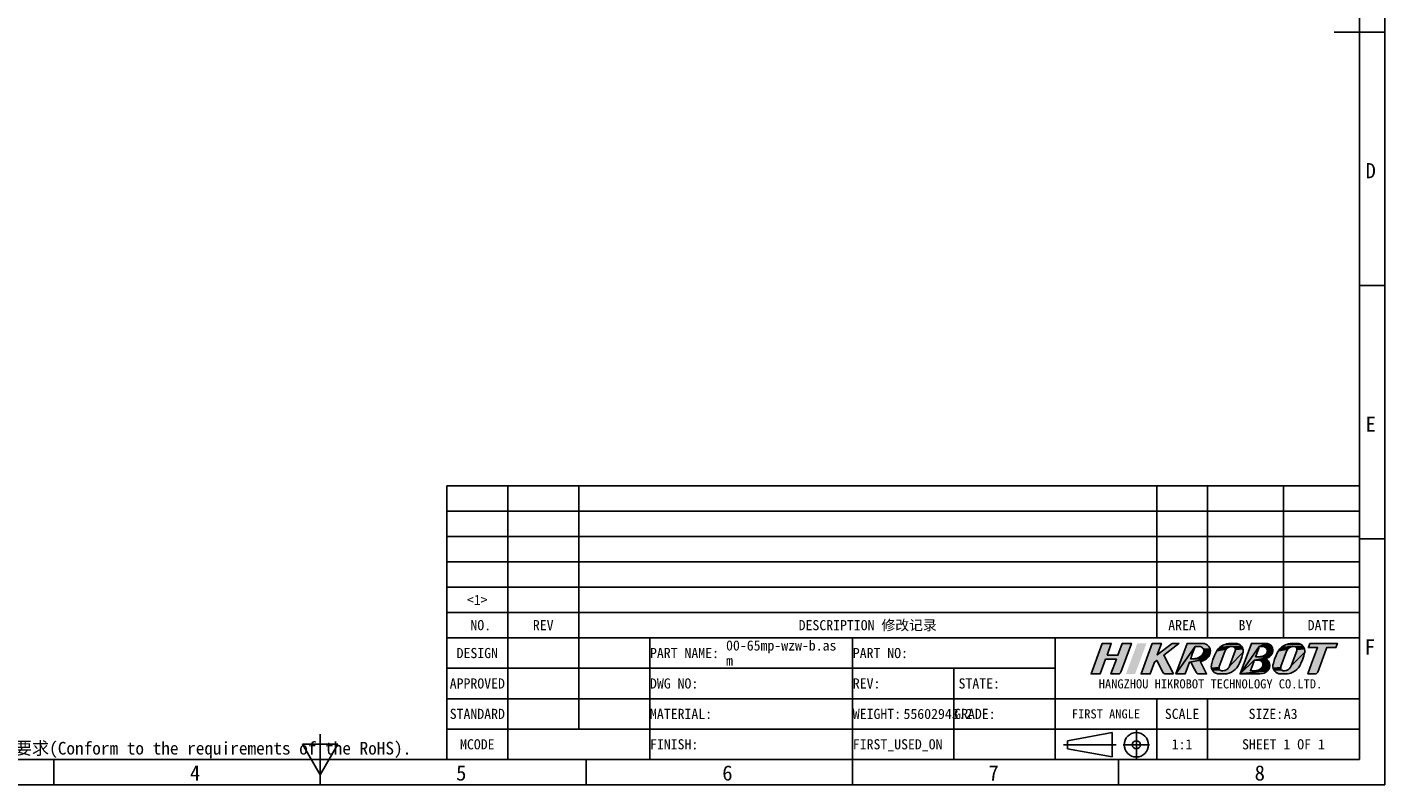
# Model space of a CAD drawing. Header units: millimetres. Extents: x 0 to 420, y 0 to 297.
# Tile 2 of 4: x 152 to 420, y 0 to 149. Entities that reach past the tile are written whole.
import ezdxf
from ezdxf.enums import TextEntityAlignment as Align

# ---------------------------------------------------------------- set-up
doc = ezdxf.new("R2010")
doc.units = ezdxf.units.MM
doc.header["$LTSCALE"] = 23.1
doc.linetypes.add('CENTER', pattern=[0.6, 0.375, -0.075, 0.075, -0.075])
doc.linetypes.add('PHANTOM', pattern=[0.8, 0.45, -0.05, 0.1, -0.05, 0.1, -0.05])
doc.layers.get('0').update_dxf_attribs({"linetype": 'CONTINUOUS'})
doc.layers.add('50_ALL_DETAILS', color=7, linetype='CONTINUOUS')
doc.layers.add('DEFAULT_1', color=7, linetype='CENTER')
doc.styles.get("Standard").update_dxf_attribs({"font": 'simfang.ttf'})
doc.styles.add('TEXTSTYLE_3', font='simfang.ttf')
doc.styles.add('TEXTSTYLE_4', font='simfang.ttf')

# ---------------------------------------------------------------- blocks, each defined once
blk = doc.blocks.new('LOGO-R_BL0', base_point=(386.33, 24.89))
for color, points in [(1, [(365.2, 25.58), (367.34, 25.58), (368.19, 27.89), (370, 27.89), (367.92, 22.26), (367.92, 22.26), (367.92, 22.25), (367.8, 22.07), (367.77, 22.04), (367.59, 21.93), (367.39, 21.89), (365.98, 21.89), (367.04, 24.76), (364.9, 24.76), (363.84, 21.89), (362.04, 21.89), (364.25, 27.89), (366.05, 27.89)]), (1, [(378.28, 21.89), (376.72, 21.89), (376.52, 21.93), (376.5, 21.94), (376.33, 22.05), (376.21, 22.22), (375.02, 24.54), (374.57, 24.19), (373.72, 21.89), (371.92, 21.89), (374.13, 27.89), (375.93, 27.89), (375.1, 25.63), (378.03, 27.89), (379.38, 27.89), (376.38, 25.58)]), (8, [(382.58, 27.28), (378.79, 21.89), (381, 27.89), (381.25, 27.89), (381.44, 27.89), (383.12, 27.89), (383.9, 27.89), (384.06, 27.89), (384.39, 27.86), (384.7, 27.76), (384.7, 27.75), (384.98, 27.59), (385.22, 27.37), (385.4, 27.1), (385.52, 26.8), (384.22, 26.77), (384.14, 26.9), (384.04, 27.02), (383.92, 27.12), (383.88, 27.15), (383.74, 27.22), (383.59, 27.26), (383.43, 27.28), (383.16, 27.28), (383.08, 27.28)]), (8, [(382.16, 24.89), (382.35, 24.89), (382.38, 24.89), (384.74, 24.8), (381.44, 24.19), (380.59, 21.89), (378.79, 21.89), (382.58, 27.28), (382.52, 27.13), (382.46, 26.97), (382.09, 25.96), (381.88, 25.39), (381.77, 25.08), (381.69, 24.89), (381.96, 24.89)]), (8, [(385.52, 26.79), (385.58, 26.47), (385.56, 26.15), (385.54, 26.03), (385.42, 25.64), (385.34, 25.47), (385.25, 25.31), (385.02, 25.03), (384.74, 24.8), (382.38, 24.89), (382.59, 24.9), (382.83, 24.94), (383.07, 25.01), (383.29, 25.1), (383.5, 25.22), (383.52, 25.24), (383.71, 25.38), (383.88, 25.54), (384.02, 25.72), (384.15, 25.91), (384.24, 26.11), (384.28, 26.26), (384.29, 26.42), (384.29, 26.47), (384.27, 26.62), (384.22, 26.77), (385.52, 26.8)]), (8, [(388.56, 26.57), (388.45, 26.33), (387.35, 23.34), (387.31, 23.17), (385.81, 23), (385.76, 23.31), (385.78, 23.63), (385.83, 23.83), (385.86, 23.95), (386.09, 24.75), (386.38, 25.5), (386.65, 26.05), (386.85, 26.42), (388.71, 26.78)]), (8, [(388.9, 26.96), (388.71, 26.78), (386.85, 26.42), (387.14, 26.8), (389.11, 27.1)]), (8, [(389.35, 27.2), (389.11, 27.1), (387.14, 26.8), (387.47, 27.13), (389.8, 27.28), (389.61, 27.26)]), (8, [(391.2, 27.75), (391.47, 27.59), (391.7, 27.37), (389.8, 27.28), (387.47, 27.13), (387.85, 27.41), (388.26, 27.62), (391.17, 27.76)]), (8, [(390.55, 27.89), (390.87, 27.86), (391.17, 27.76), (388.26, 27.62), (388.69, 27.78), (388.71, 27.79), (389.14, 27.87), (389.37, 27.88), (389.49, 27.89), (389.6, 27.89)]), (8, [(392.02, 26.78), (392.06, 26.47), (392.05, 26.15), (389.38, 23.44), (390.48, 26.44), (390.52, 26.61), (390.52, 26.7), (392.01, 26.81)]), (8, [(389.89, 27.28), (389.8, 27.28), (391.7, 27.37), (391.89, 27.11), (392.01, 26.81), (390.52, 26.7), (390.48, 26.87), (390.41, 27.02), (390.29, 27.14), (390.15, 27.23), (390.06, 27.26)]), (8, [(395.47, 27.89), (396.56, 27.89), (396.86, 27.85), (395.24, 27.28), (391.46, 21.89), (393.67, 27.89), (395.11, 27.89), (395.29, 27.89)]), (8, [(394.83, 25.27), (394.92, 25.27), (395.2, 25.27), (397.07, 25.14), (394.25, 24.59), (391.46, 21.89), (395.24, 27.28), (395.13, 26.97), (394.55, 25.39), (394.5, 25.27), (394.64, 25.27)]), (8, [(395.24, 27.28), (396.86, 27.85), (397.15, 27.75), (397.22, 27.71), (397.48, 27.53), (397.68, 27.3), (397.83, 27.03), (397.84, 26.99), (397.91, 26.69), (397.92, 26.38), (396.81, 26.29), (396.83, 26.43), (396.82, 26.51), (396.8, 26.65), (396.75, 26.78), (396.68, 26.91), (396.59, 27.02), (396.48, 27.11), (396.35, 27.19), (396.26, 27.23), (396.12, 27.26), (395.97, 27.28), (395.7, 27.28), (395.61, 27.28), (395.43, 27.28)]), (8, [(400.71, 26.57), (400.59, 26.34), (399.49, 23.34), (399.46, 23.17), (397.96, 23), (397.91, 23.32), (397.93, 23.63), (397.98, 23.83), (398.01, 23.95), (398.24, 24.76), (398.53, 25.5), (398.79, 26.05), (399, 26.43), (400.86, 26.78)]), (8, [(401.05, 26.96), (400.86, 26.78), (399, 26.43), (399.29, 26.8), (401.26, 27.1)]), (8, [(401.5, 27.2), (401.26, 27.1), (399.29, 26.8), (399.62, 27.13), (401.95, 27.28), (401.76, 27.26)]), (8, [(403.35, 27.75), (403.62, 27.59), (403.85, 27.37), (401.95, 27.28), (399.62, 27.13), (400, 27.41), (400.4, 27.63), (403.32, 27.76)]), (8, [(402.7, 27.89), (403.01, 27.86), (403.32, 27.76), (400.4, 27.63), (400.84, 27.78), (400.86, 27.79), (401.29, 27.87), (401.52, 27.89), (401.64, 27.89), (401.75, 27.89)]), (8, [(404.16, 26.78), (404.21, 26.47), (404.2, 26.15), (401.53, 23.45), (402.63, 26.44), (402.67, 26.61), (402.67, 26.71), (404.16, 26.81)]), (8, [(402.04, 27.28), (401.95, 27.28), (403.85, 27.37), (404.04, 27.11), (404.16, 26.81), (402.67, 26.71), (402.63, 26.87), (402.56, 27.02), (402.44, 27.14), (402.36, 27.2), (402.21, 27.26)]), (8, [(405.23, 27.89), (407.03, 27.89), (410.63, 27.89), (410.33, 27.07), (408.53, 27.07), (408.41, 26.75), (406.76, 22.26), (406.76, 22.26), (406.66, 22.1), (406.51, 21.97), (406.42, 21.93), (406.23, 21.89), (406.22, 21.89), (404.82, 21.89), (405.56, 23.91), (406.73, 27.07), (404.93, 27.07)]), (8, [(383.61, 24.29), (384.85, 21.89), (383.29, 21.89), (383.1, 21.93), (383.09, 21.93), (382.92, 22.03), (382.79, 22.19), (382.78, 22.21), (382.47, 22.81), (381.76, 24.19), (381.73, 24.19), (381.44, 24.19), (384.74, 24.8), (384.39, 24.6), (383.96, 24.43), (383.59, 24.34)]), (8, [(391.06, 23.5), (390.8, 23.11), (390.49, 22.77), (390.13, 22.47), (389.73, 22.23), (389.3, 22.05), (389.06, 21.98), (386.96, 21.92), (386.66, 22.02), (386.63, 22.03), (386.36, 22.19), (386.12, 22.41), (385.94, 22.67), (387.53, 22.64), (387.67, 22.55), (387.76, 22.52), (387.93, 22.5), (388.03, 22.5), (388.3, 22.53), (388.48, 22.58), (388.72, 22.68), (388.93, 22.82), (389.11, 23), (389.27, 23.21), (389.38, 23.44), (392.05, 26.15), (392, 25.95), (391.87, 25.45), (391.8, 25.21), (391.52, 24.45), (391.3, 23.97), (391.19, 23.73)]), (8, [(394.05, 22.5), (394.33, 22.5), (394.36, 22.5), (396.82, 22.47), (391.46, 21.89), (394.25, 24.59), (394.14, 24.28), (393.55, 22.7), (393.48, 22.5), (393.78, 22.5)]), (8, [(396.38, 24.9), (396.31, 24.89), (396.3, 24.89), (394.25, 24.59), (397.07, 25.14), (396.74, 24.99)]), (8, [(394.25, 24.59), (396.3, 24.89), (396.59, 24.77), (396.82, 24.61), (397.03, 24.38), (397.19, 24.11), (397.27, 23.84), (397.31, 23.53), (397.27, 23.22), (397.22, 23.05), (397.08, 22.77), (397.02, 22.69), (395.03, 22.62), (395.2, 22.69), (395.37, 22.79), (395.52, 22.92), (395.52, 22.92), (395.66, 23.07), (395.79, 23.23), (395.84, 23.32), (395.91, 23.46), (395.94, 23.6), (395.96, 23.74), (395.95, 23.81), (395.93, 23.95), (395.88, 24.09), (395.81, 24.22), (395.71, 24.33), (395.6, 24.42), (395.47, 24.5), (395.4, 24.53), (395.25, 24.57), (395.11, 24.58), (394.84, 24.59), (394.56, 24.59)]), (8, [(397.65, 25.69), (397.57, 25.58), (397.32, 25.32), (397.07, 25.14), (395.2, 25.27), (395.23, 25.27), (395.48, 25.29), (395.58, 25.3), (395.78, 25.34), (395.9, 25.37), (396.07, 25.44), (396.23, 25.54), (396.39, 25.65), (396.39, 25.65), (397.7, 25.76)]), (8, [(397.91, 26.34), (397.84, 26.04), (397.7, 25.76), (396.39, 25.65), (396.53, 25.78), (396.65, 25.93), (396.72, 26.03), (396.78, 26.16), (396.81, 26.29), (397.92, 26.38)]), (8, [(403.21, 23.5), (402.95, 23.11), (402.64, 22.77), (402.28, 22.47), (401.88, 22.23), (401.45, 22.05), (401.2, 21.98), (400.77, 21.91), (400.52, 21.9), (399.43, 21.9), (399.11, 21.92), (398.81, 22.02), (398.78, 22.03), (398.51, 22.2), (398.27, 22.41), (398.09, 22.68), (399.68, 22.64), (399.82, 22.56), (399.91, 22.52), (400.08, 22.5), (400.18, 22.5), (400.45, 22.53), (400.63, 22.58), (400.87, 22.68), (401.08, 22.82), (401.26, 23), (401.42, 23.21), (401.53, 23.45), (404.2, 26.15), (404.15, 25.95), (404.02, 25.45), (403.95, 25.23), (403.67, 24.46), (403.45, 23.97), (403.34, 23.74)]), (8, [(387.32, 23.01), (387.34, 22.91), (385.94, 22.67), (385.82, 22.97), (385.81, 23), (387.31, 23.17)]), (8, [(388.81, 21.93), (388.37, 21.89), (387.28, 21.89), (386.96, 21.92), (389.06, 21.98)]), (8, [(395.1, 21.89), (394.95, 21.89), (391.46, 21.89), (396.82, 22.47), (396.79, 22.44), (396.5, 22.22), (396.18, 22.06), (395.82, 21.96), (395.75, 21.95), (395.35, 21.9), (395.18, 21.9)]), (8, [(396.99, 22.66), (396.82, 22.47), (394.36, 22.5), (394.61, 22.52), (394.71, 22.53), (394.91, 22.58), (395.03, 22.62), (397.02, 22.69)]), (8, [(399.46, 23.08), (399.49, 22.91), (398.09, 22.68), (397.97, 22.97), (397.96, 23), (399.46, 23.17)])]:
    blk.add_hatch(color=color).paths.add_polyline_path(points)
at = {"color": 1}
for points in [[(365.2, 25.58), (367.34, 25.58), (368.19, 27.89), (370, 27.89), (367.92, 22.26), (367.92, 22.26), (367.92, 22.25), (367.8, 22.07), (367.77, 22.04), (367.59, 21.93), (367.39, 21.89), (365.98, 21.89), (367.04, 24.76), (364.9, 24.76), (363.84, 21.89), (362.04, 21.89), (364.25, 27.89), (366.05, 27.89), (365.2, 25.58)], [(378.28, 21.89), (376.72, 21.89), (376.52, 21.93), (376.5, 21.94), (376.33, 22.05), (376.21, 22.22), (375.02, 24.54), (374.57, 24.19), (373.72, 21.89), (371.92, 21.89), (374.13, 27.89), (375.93, 27.89), (375.1, 25.63), (378.03, 27.89), (379.38, 27.89), (376.38, 25.58), (378.28, 21.89)]]:
    blk.add_lwpolyline(points, dxfattribs=at)
at = {"color": 8}
for points in [[(382.58, 27.28), (378.79, 21.89), (381, 27.89), (381.25, 27.89), (381.44, 27.89), (383.12, 27.89), (383.9, 27.89), (384.06, 27.89), (384.39, 27.86), (384.7, 27.76), (384.7, 27.75), (384.98, 27.59), (385.22, 27.37), (385.4, 27.1), (385.52, 26.8), (384.22, 26.77), (384.14, 26.9), (384.04, 27.02), (383.92, 27.12), (383.88, 27.15), (383.74, 27.22), (383.59, 27.26), (383.43, 27.28), (383.16, 27.28), (383.08, 27.28), (382.58, 27.28)], [(382.16, 24.89), (382.35, 24.89), (382.38, 24.89), (384.74, 24.8), (381.44, 24.19), (380.59, 21.89), (378.79, 21.89), (382.58, 27.28), (382.52, 27.13), (382.46, 26.97), (382.09, 25.96), (381.88, 25.39), (381.77, 25.08), (381.69, 24.89), (381.96, 24.89), (382.16, 24.89)], [(385.52, 26.79), (385.58, 26.47), (385.56, 26.15), (385.54, 26.03), (385.42, 25.64), (385.34, 25.47), (385.25, 25.31), (385.02, 25.03), (384.74, 24.8), (382.38, 24.89), (382.59, 24.9), (382.83, 24.94), (383.07, 25.01), (383.29, 25.1), (383.5, 25.22), (383.52, 25.24), (383.71, 25.38), (383.88, 25.54), (384.02, 25.72), (384.15, 25.91), (384.24, 26.11), (384.28, 26.26), (384.29, 26.42), (384.29, 26.47), (384.27, 26.62), (384.22, 26.77), (385.52, 26.8), (385.52, 26.79)], [(388.56, 26.57), (388.45, 26.33), (387.35, 23.34), (387.31, 23.17), (385.81, 23), (385.76, 23.31), (385.78, 23.63), (385.83, 23.83), (385.86, 23.95), (386.09, 24.75), (386.38, 25.5), (386.65, 26.05), (386.85, 26.42), (388.71, 26.78), (388.56, 26.57)], [(388.9, 26.96), (388.71, 26.78), (386.85, 26.42), (387.14, 26.8), (389.11, 27.1), (388.9, 26.96)], [(389.35, 27.2), (389.11, 27.1), (387.14, 26.8), (387.47, 27.13), (389.8, 27.28), (389.61, 27.26), (389.35, 27.2)], [(391.2, 27.75), (391.47, 27.59), (391.7, 27.37), (389.8, 27.28), (387.47, 27.13), (387.85, 27.41), (388.26, 27.62), (391.17, 27.76), (391.2, 27.75)], [(390.55, 27.89), (390.87, 27.86), (391.17, 27.76), (388.26, 27.62), (388.69, 27.78), (388.71, 27.79), (389.14, 27.87), (389.37, 27.88), (389.49, 27.89), (389.6, 27.89), (390.55, 27.89)], [(392.02, 26.78), (392.06, 26.47), (392.05, 26.15), (389.38, 23.44), (390.48, 26.44), (390.52, 26.61), (390.52, 26.7), (392.01, 26.81), (392.02, 26.78)], [(389.89, 27.28), (389.8, 27.28), (391.7, 27.37), (391.89, 27.11), (392.01, 26.81), (390.52, 26.7), (390.48, 26.87), (390.41, 27.02), (390.29, 27.14), (390.15, 27.23), (390.06, 27.26), (389.89, 27.28)], [(395.47, 27.89), (396.56, 27.89), (396.86, 27.85), (395.24, 27.28), (391.46, 21.89), (393.67, 27.89), (395.11, 27.89), (395.29, 27.89), (395.47, 27.89)], [(394.83, 25.27), (394.92, 25.27), (395.2, 25.27), (397.07, 25.14), (394.25, 24.59), (391.46, 21.89), (395.24, 27.28), (395.13, 26.97), (394.55, 25.39), (394.5, 25.27), (394.64, 25.27), (394.83, 25.27)], [(395.24, 27.28), (396.86, 27.85), (397.15, 27.75), (397.22, 27.71), (397.48, 27.53), (397.68, 27.3), (397.83, 27.03), (397.84, 26.99), (397.91, 26.69), (397.92, 26.38), (396.81, 26.29), (396.83, 26.43), (396.82, 26.51), (396.8, 26.65), (396.75, 26.78), (396.68, 26.91), (396.59, 27.02), (396.48, 27.11), (396.35, 27.19), (396.26, 27.23), (396.12, 27.26), (395.97, 27.28), (395.7, 27.28), (395.61, 27.28), (395.43, 27.28), (395.24, 27.28)], [(400.71, 26.57), (400.59, 26.34), (399.49, 23.34), (399.46, 23.17), (397.96, 23), (397.91, 23.32), (397.93, 23.63), (397.98, 23.83), (398.01, 23.95), (398.24, 24.76), (398.53, 25.5), (398.79, 26.05), (399, 26.43), (400.86, 26.78), (400.71, 26.57)], [(401.05, 26.96), (400.86, 26.78), (399, 26.43), (399.29, 26.8), (401.26, 27.1), (401.05, 26.96)], [(401.5, 27.2), (401.26, 27.1), (399.29, 26.8), (399.62, 27.13), (401.95, 27.28), (401.76, 27.26), (401.5, 27.2)], [(403.35, 27.75), (403.62, 27.59), (403.85, 27.37), (401.95, 27.28), (399.62, 27.13), (400, 27.41), (400.4, 27.63), (403.32, 27.76), (403.35, 27.75)], [(402.7, 27.89), (403.01, 27.86), (403.32, 27.76), (400.4, 27.63), (400.84, 27.78), (400.86, 27.79), (401.29, 27.87), (401.52, 27.89), (401.64, 27.89), (401.75, 27.89), (402.7, 27.89)], [(404.16, 26.78), (404.21, 26.47), (404.2, 26.15), (401.53, 23.45), (402.63, 26.44), (402.67, 26.61), (402.67, 26.71), (404.16, 26.81), (404.16, 26.78)], [(402.04, 27.28), (401.95, 27.28), (403.85, 27.37), (404.04, 27.11), (404.16, 26.81), (402.67, 26.71), (402.63, 26.87), (402.56, 27.02), (402.44, 27.14), (402.36, 27.2), (402.21, 27.26), (402.04, 27.28)], [(405.23, 27.89), (407.03, 27.89), (410.63, 27.89), (410.33, 27.07), (408.53, 27.07), (408.41, 26.75), (406.76, 22.26), (406.76, 22.26), (406.66, 22.1), (406.51, 21.97), (406.42, 21.93), (406.23, 21.89), (406.22, 21.89), (404.82, 21.89), (405.56, 23.91), (406.73, 27.07), (404.93, 27.07), (405.23, 27.89)], [(383.61, 24.29), (384.85, 21.89), (383.29, 21.89), (383.1, 21.93), (383.09, 21.93), (382.92, 22.03), (382.79, 22.19), (382.78, 22.21), (382.47, 22.81), (381.76, 24.19), (381.73, 24.19), (381.44, 24.19), (384.74, 24.8), (384.39, 24.6), (383.96, 24.43), (383.59, 24.34), (383.61, 24.29)], [(391.06, 23.5), (390.8, 23.11), (390.49, 22.77), (390.13, 22.47), (389.73, 22.23), (389.3, 22.05), (389.06, 21.98), (386.96, 21.92), (386.66, 22.02), (386.63, 22.03), (386.36, 22.19), (386.12, 22.41), (385.94, 22.67), (387.53, 22.64), (387.67, 22.55), (387.76, 22.52), (387.93, 22.5), (388.03, 22.5), (388.3, 22.53), (388.48, 22.58), (388.72, 22.68), (388.93, 22.82), (389.11, 23), (389.27, 23.21), (389.38, 23.44), (392.05, 26.15), (392, 25.95), (391.87, 25.45), (391.8, 25.21), (391.52, 24.45), (391.3, 23.97), (391.19, 23.73), (391.06, 23.5)], [(394.05, 22.5), (394.33, 22.5), (394.36, 22.5), (396.82, 22.47), (391.46, 21.89), (394.25, 24.59), (394.14, 24.28), (393.55, 22.7), (393.48, 22.5), (393.78, 22.5), (394.05, 22.5)], [(396.38, 24.9), (396.31, 24.89), (396.3, 24.89), (394.25, 24.59), (397.07, 25.14), (396.74, 24.99), (396.38, 24.9)], [(394.25, 24.59), (396.3, 24.89), (396.59, 24.77), (396.82, 24.61), (397.03, 24.38), (397.19, 24.11), (397.27, 23.84), (397.31, 23.53), (397.27, 23.22), (397.22, 23.05), (397.08, 22.77), (397.02, 22.69), (395.03, 22.62), (395.2, 22.69), (395.37, 22.79), (395.52, 22.92), (395.52, 22.92), (395.66, 23.07), (395.79, 23.23), (395.84, 23.32), (395.91, 23.46), (395.94, 23.6), (395.96, 23.74), (395.95, 23.81), (395.93, 23.95), (395.88, 24.09), (395.81, 24.22), (395.71, 24.33), (395.6, 24.42), (395.47, 24.5), (395.4, 24.53), (395.25, 24.57), (395.11, 24.58), (394.84, 24.59), (394.56, 24.59), (394.25, 24.59)], [(397.65, 25.69), (397.57, 25.58), (397.32, 25.32), (397.07, 25.14), (395.2, 25.27), (395.23, 25.27), (395.48, 25.29), (395.58, 25.3), (395.78, 25.34), (395.9, 25.37), (396.07, 25.44), (396.23, 25.54), (396.39, 25.65), (396.39, 25.65), (397.7, 25.76), (397.65, 25.69)], [(397.91, 26.34), (397.84, 26.04), (397.7, 25.76), (396.39, 25.65), (396.53, 25.78), (396.65, 25.93), (396.72, 26.03), (396.78, 26.16), (396.81, 26.29), (397.92, 26.38), (397.91, 26.34)], [(403.21, 23.5), (402.95, 23.11), (402.64, 22.77), (402.28, 22.47), (401.88, 22.23), (401.45, 22.05), (401.2, 21.98), (400.77, 21.91), (400.52, 21.9), (399.43, 21.9), (399.11, 21.92), (398.81, 22.02), (398.78, 22.03), (398.51, 22.2), (398.27, 22.41), (398.09, 22.68), (399.68, 22.64), (399.82, 22.56), (399.91, 22.52), (400.08, 22.5), (400.18, 22.5), (400.45, 22.53), (400.63, 22.58), (400.87, 22.68), (401.08, 22.82), (401.26, 23), (401.42, 23.21), (401.53, 23.45), (404.2, 26.15), (404.15, 25.95), (404.02, 25.45), (403.95, 25.23), (403.67, 24.46), (403.45, 23.97), (403.34, 23.74), (403.21, 23.5)], [(387.32, 23.01), (387.34, 22.91), (385.94, 22.67), (385.82, 22.97), (385.81, 23), (387.31, 23.17), (387.32, 23.01)], [(388.81, 21.93), (388.37, 21.89), (387.28, 21.89), (386.96, 21.92), (389.06, 21.98), (388.81, 21.93)], [(395.1, 21.89), (394.95, 21.89), (391.46, 21.89), (396.82, 22.47), (396.79, 22.44), (396.5, 22.22), (396.18, 22.06), (395.82, 21.96), (395.75, 21.95), (395.35, 21.9), (395.18, 21.9), (395.1, 21.89)], [(396.99, 22.66), (396.82, 22.47), (394.36, 22.5), (394.61, 22.52), (394.71, 22.53), (394.91, 22.58), (395.03, 22.62), (397.02, 22.69), (396.99, 22.66)], [(399.46, 23.08), (399.49, 22.91), (398.09, 22.68), (397.97, 22.97), (397.96, 23), (399.46, 23.17), (399.46, 23.08)]]:
    blk.add_lwpolyline(points, dxfattribs=at)
at = {"color": 1}
blk.add_solid([(372.97, 27.89), (370.75, 21.89), (371.16, 27.89), (368.95, 21.89)], dxfattribs=at)
at = {"color": 8}
for points in [[(395.83, 27.89), (396.56, 27.89), (395.47, 27.89)], [(387.42, 22.76), (387.53, 22.64), (387.34, 22.91), (385.94, 22.67)], [(399.57, 22.77), (399.68, 22.64), (399.49, 22.91), (398.09, 22.68)]]:
    blk.add_solid(points, dxfattribs=at)

msp = doc.modelspace()

# ---------------------------------------------------------------- linework, layer by layer
at = {"color": 7}
for p, q in [((420, 297), (420, 0)), ((415, 5), (415, 292)), ((419.99435, 148.498), (409.99435, 148.498)), ((414.99442, 98.49867), (419.99435, 98.49867)), ((235, 29), (235, 59)), ((235, 59), (415, 59)), ((247, 29), (247, 59)), ((261, 29), (261, 59)), ((375, 29), (375, 59)), ((385, 29), (385, 59)), ((400, 29), (400, 59)), ((415, 29), (415, 59)), ((235, 54), (415, 54)), ((235, 49), (415, 49)), ((414.99442, 48.49935), (419.99435, 48.49935)), ((235, 44), (415, 44)), ((235, 39), (415, 39)), ((235, 34), (415, 34)), ((235, 29), (415, 29)), ((235, 29), (235, 5)), ((235, 29), (415, 29)), ((247, 29), (247, 5)), ((261, 29), (261, 11)), ((275, 29), (275, 5)), ((315, 29), (315, 5)), ((355, 29), (355, 5)), ((415, 29), (415, 5)), ((235, 23), (355, 23)), ((335, 23), (335, 5)), ((235, 17), (415, 17)), ((375, 17), (375, 5)), ((385, 17), (385, 5)), ((235, 11), (415, 11)), ((210, 0), (210, 10)), ((357.39254, 8.70218), (366.19242, 10.30216)), ((357.39254, 7.1022), (357.39254, 8.70218)), ((366.19242, 5.50222), (366.19242, 10.30216)), ((206.53307, 7.99993), (213.46128, 7.99993)), ((209.99717, 1.99993), (206.53307, 7.99993)), ((209.99717, 1.99993), (213.46128, 7.99993)), ((357.39254, 7.1022), (366.19242, 5.50222)), ((25, 5), (415, 5)), ((157.49788, 0), (157.49788, 4.99993)), ((235, 5), (415, 5)), ((262.49647, 0), (262.49647, 4.99993)), ((314.99576, 0), (314.99576, 4.99993)), ((367.49505, 0), (367.49505, 4.99993)), ((420, 0), (0, 0))]:
    msp.add_line(p, q, dxfattribs=at)
at = {"color": 2}
msp.add_line((209.99717, 0), (209.99717, 4.99993), dxfattribs=at)
at = {"color": 7}
for radius in [2.39997, 0.79999]:
    msp.add_circle((370.99235, 7.90219), radius, dxfattribs=at)
at = {"layer": 'DEFAULT_1', "color": 1, "linetype": 'PHANTOM'}
for p, q in [((370.99175, 10.85209), (370.99175, 4.95275)), ((366.99241, 7.90219), (356.59255, 7.90219)), ((373.59929, 7.892), (368.41536, 7.892))]:
    msp.add_line(p, q, dxfattribs=at)

# ---------------------------------------------------------------- block references
at = {"color": 4}
msp.add_blockref('LOGO-R_BL0', (386.33306, 24.89088), dxfattribs=at)

# ---------------------------------------------------------------- texts
at = {"color": 3, "style": 'TEXTSTYLE_3'}
for s, p in [('D', (416.19573, 119.65383)), ('E', (416.19573, 69.6545)), ('F', (416.03423, 25.70051)), ('4', (184.31614, 0.84699)), ('5', (236.81544, 0.84699)), ('6', (289.31473, 0.84699)), ('7', (341.81402, 0.84699)), ('8', (394.31332, 0.84699))]:
    msp.add_text(s, height=2.99996, dxfattribs=at).set_placement(p)
at = {"color": 3}
msp.add_text('符合RoHS要求(Conform to the requirements of the RoHS).', height=2.5, dxfattribs=at).set_placement((136.10909, 5.97847))
at = {"layer": '50_ALL_DETAILS', "color": 3}
for s, height, p in [(' <1> ', 2, (241, 35.5)), (' NO.', 2, (241, 30.5)), ('DESCRIPTION 修改记录', 2, (318, 30.5)), ('AREA', 2, (380, 30.5)), ('BY', 2, (392.5, 30.5)), ('DATE', 2, (407.5, 30.5)), ('DESIGN', 2, (241, 25)), ('APPROVED', 2, (241, 19)), ('STATE:', 2, (340, 19)), (' HANGZHOU HIKROBOT TECHNOLOGY CO.LTD.', 1.8, (385, 19.02187)), ('STANDARD', 2, (241, 13)), ('FIRST ANGLE', 1.8, (365, 13.1)), ('SCALE', 2, (380, 13)), ('MCODE', 2, (241, 7))]:
    msp.add_text(s, height=height, dxfattribs=at).set_placement(p, align=Align.CENTER)
at = {"layer": '50_ALL_DETAILS', "color": 3, "style": 'TEXTSTYLE_4'}
msp.add_text('REV', height=2, dxfattribs=at).set_placement((254, 30.5), align=Align.CENTER)
at = {"layer": '50_ALL_DETAILS', "color": 3}
for s, p in [('PART NAME:', (275.0625, 25)), ('PART NO:', (315.0625, 25)), ('DWG NO:', (275.0625, 19)), ('REV:', (315.0625, 19)), ('MATERIAL:', (275.0625, 13)), ('WEIGHT:', (315.0625, 13)), ('GRADE:', (335.0625, 13)), ('FINISH:', (275.0625, 7)), ('FIRST_USED_ON ', (315.0625, 7))]:
    msp.add_text(s, height=2, dxfattribs=at).set_placement(p)
at = {"layer": '50_ALL_DETAILS', "color": 7}
for s, p in [('00-65mp-wzw-b.as', (290.0625, 26.5)), ('m', (290.0625, 23.5)), ('55602943.2', (325.0625, 13)), ('A3', (400.0625, 13))]:
    msp.add_text(s, height=2, dxfattribs=at).set_placement(p)
at = {"layer": '50_ALL_DETAILS', "color": 3}
msp.add_text('SIZE:', height=2, dxfattribs=at).set_placement((399.9375, 13), align=Align.RIGHT)
at = {"layer": '50_ALL_DETAILS', "color": 7}
for s, p in [('1:1', (380, 7)), ('SHEET 1 OF 1', (400, 7))]:
    msp.add_text(s, height=2, dxfattribs=at).set_placement(p, align=Align.CENTER)

doc.saveas('drawing.dxf')
